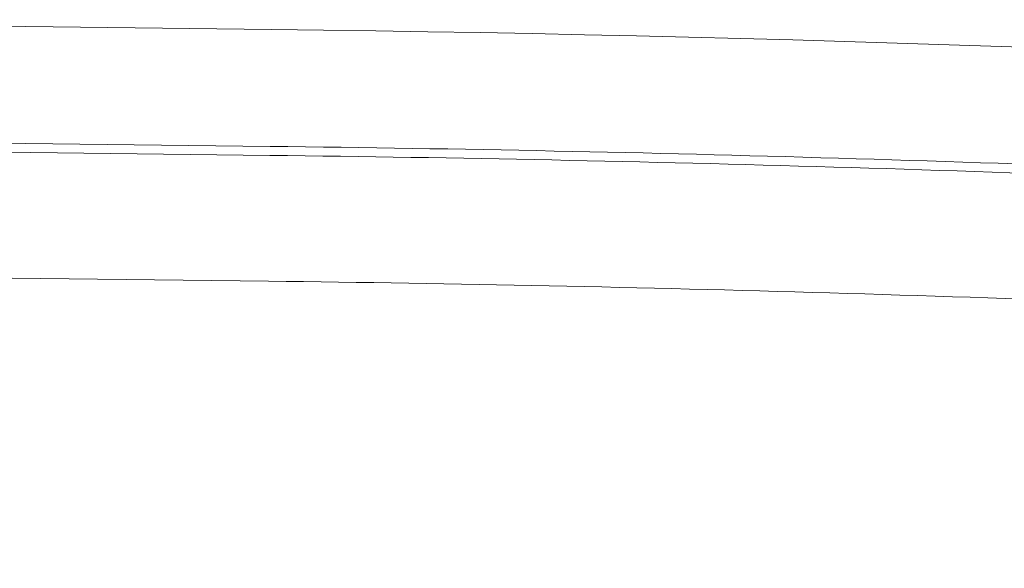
# Model space of a CAD drawing. Header units: metres. Extents: x 167411 to 168816, y 461777 to 462985.
# Tile 19 of 256: x 167524 to 167539, y 462672 to 462681. Entities that reach past the tile are written whole.
import ezdxf

# ---------------------------------------------------------------- set-up
doc = ezdxf.new("R2010")
doc.units = ezdxf.units.M
doc.header["$LTSCALE"] = 0.5
doc.layers.add('Zuid-N-WE-GW-AANVULLEN-vrijgekomen grond (uitvullen)', color=7, linetype='Continuous', lineweight=18, true_color=0x0100ff)
doc.layers.add('Zuid-N-WE-GW-AANVULLEN-zand uitvullen', color=7, linetype='Continuous', lineweight=18, true_color=0x3fff01)

msp = doc.modelspace()

# ---------------------------------------------------------------- hatches: boundary and pattern name
at = {"layer": 'Zuid-N-WE-GW-AANVULLEN-vrijgekomen grond (uitvullen)'}
h = msp.add_hatch(dxfattribs=at)
h.set_pattern_fill('ANSI31', color=256, scale=20, angle=90)
h.set_pattern_definition([(135, (0, 0), (-1.767766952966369, -1.767766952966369), [])])
edge = h.paths.add_edge_path(flags=16)
edge.add_arc((167668.9513237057, 462621.9986920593), 1.755655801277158, 145.0963104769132, 315.897729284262)
edge.add_line((167670.2120578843, 462620.7768587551), (167713.6535999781, 462673.6468834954))
edge.add_arc((167712.1210324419, 462674.5382496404), 1.772934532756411, 329.8170226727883, 491.3653600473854)
edge.add_line((167710.9493740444, 462675.868856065), (167667.5114839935, 462623.0032760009))
h.paths.add_polyline_path([(167681.3146411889, 462615.5426991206), (167661.9814373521, 462619.5336132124), (167711.0139849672, 462679.2081063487), (167720.2417914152, 462675.7607603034), (167708.5459431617, 462665.5446276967), (167699.0791822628, 462637.4304959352), (167698.9834462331, 462637.1461816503), (167698.6991319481, 462637.2419176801), (167688.736394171, 462640.5966311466), (167684.1974696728, 462635.0725857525)])
edge = h.paths.add_edge_path()
edge.add_line((167740.1040101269, 462598.5294440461), (167738.7881278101, 462580.092071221))
edge.add_line((167738.7881278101, 462580.092071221), (167745.1856064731, 462576.6782678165))
edge.add_line((167745.1856064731, 462576.6782678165), (167752.2441576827, 462589.9060156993))
edge.add_arc((167747.3917881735, 462592.4953225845), 5.499999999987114, 331.9148606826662, 445.9177003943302)
edge.add_line((167747.7833293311, 462597.9813681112), (167740.1040101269, 462598.5294440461))
h.paths.add_polyline_path([(167743.7703839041, 462619.1316070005), (167759.1346550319, 462610.9329706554), (167757.5850898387, 462608.0290804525), (167739.5148132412, 462609.3137825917), (167739.9103891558, 462610.4885532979), (167740.8377557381, 462610.4223667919)])
edge = h.paths.add_edge_path()
edge.add_line((167517.3710369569, 462642.0541600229), (167518.9731717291, 462642.0348894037))
edge.add_arc((167173.4302999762, 462667.4774400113), 346.4782815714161, 354.43462188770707, 355.788872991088, ccw=False)
edge.add_arc((167174.1085503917, 462667.4172646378), 345.7973924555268, 352.34455286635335, 354.43364662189, ccw=False)
edge.add_line((167516.8238807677, 462621.3516705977), (167515.2381831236, 462621.5651735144))
edge.add_arc((167172.9137462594, 462667.5558233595), 345.3999999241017, 352.348235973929, 354.3473027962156)
edge.add_arc((167172.9137463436, 462667.5558233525), 345.399999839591, 354.3473027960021, 355.7658701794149)
edge = h.paths.add_edge_path()
edge.add_line((167525.3814946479, 462628.7274021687), (167523.7914370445, 462628.9055186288))
edge.add_arc((167172.9137462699, 462667.5558233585), 352.9999999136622, 353.7140281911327, 355.8422876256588)
edge.add_line((167524.9847418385, 462641.9625817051), (167526.5875490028, 462641.9433029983))
edge.add_arc((167172.913746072, 462667.5558233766), 354.6000001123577, 353.71355174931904, 355.8579573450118, ccw=False)
h.paths.add_polyline_path([(167522.770217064, 462620.5510386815), (167524.3559084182, 462620.3375366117), (167524.8713209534, 462624.3457586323), (167523.2824238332, 462624.5350176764)])
h.paths.add_polyline_path([(167510.2010670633, 462583.2657213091), (167509.6026786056, 462580.0370517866), (167509.5075624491, 462579.4525736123), (167508.2107769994, 462579.6929145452), (167508.5922953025, 462603.088630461), (167513.8590465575, 462603.0027445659), (167513.1532345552, 462599.1944597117), (167512.5673736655, 462599.3030407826), (167509.6152061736, 462583.37430238)])
h.paths.add_polyline_path([(167518.695862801, 462659.5107289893), (167514.7982630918, 462659.6433620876), (167514.2758496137, 462644.2915483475), (167518.1263188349, 462644.2452345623), (167518.2588781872, 462646.6693558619)])

# ---------------------------------------------------------------- linework, layer by layer
at = {"layer": 'Zuid-N-WE-GW-AANVULLEN-zand uitvullen'}
msp.add_lwpolyline([(167579.7876216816, 462677.2389383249, 0.02567195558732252), (167527.9025018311, 462680.530793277), (167518.1121505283, 462680.6485524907), (167518.0599594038, 462676.5288794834), (167520.4568280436, 462676.5000524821), (167520.4636316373, 462676.6999851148), (167521.4990458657, 462676.6875310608), (167521.524303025, 462678.7873791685), (167527.8806122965, 462678.7109249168, -0.008777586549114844), (167545.5951957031, 462678.1867351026), (167545.4905111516, 462676.0893380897, -0.001024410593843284), (167547.5479038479, 462675.9880855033), (167547.6534695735, 462678.085431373, -0.01492186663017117), (167577.6780808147, 462675.6462671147)], format="xyb", dxfattribs=at)
msp.add_lwpolyline([(167545.3506852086, 462676.0963170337), (167545.448370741, 462678.0534858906, 0.008708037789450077), (167527.8789284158, 462678.5709350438), (167521.6626090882, 462678.645705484), (167521.6390357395, 462676.6858472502), (167527.8553550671, 462676.6110768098, -0.008682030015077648)], format="xyb", close=True, dxfattribs=at)

doc.saveas('drawing.dxf')
